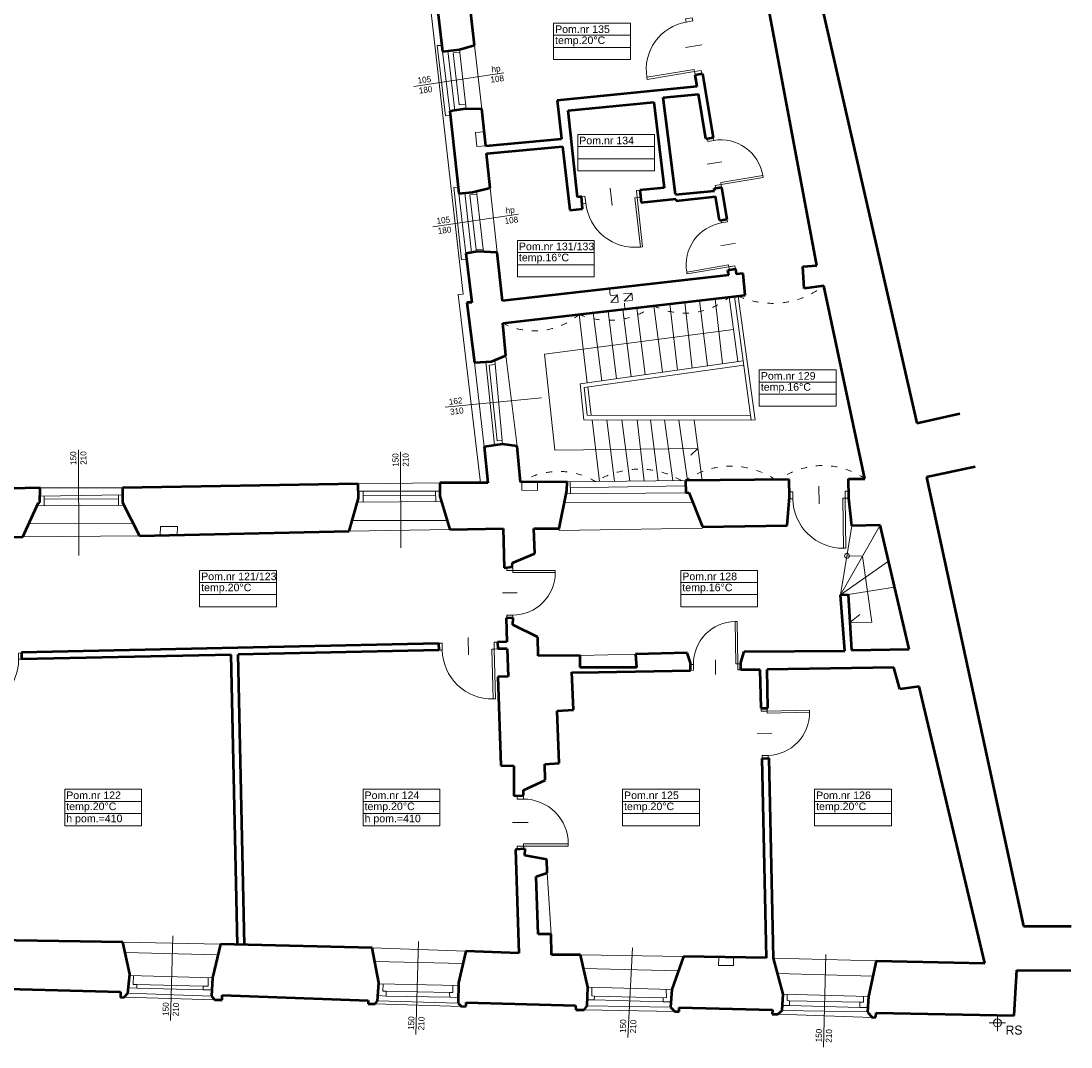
# Model space of a CAD drawing. Header units: millimetres. Extents: x -127811 to -59050, y -244477 to -114521.
# Tile 12 of 16: x -62650 to -60573, y -123672 to -121643. Entities that reach past the tile are written whole.
import ezdxf

# ---------------------------------------------------------------- set-up
doc = ezdxf.new("R2010")
doc.units = ezdxf.units.MM
doc.header["$MEASUREMENT"] = 0
doc.linetypes.add('XREF$0$ACAD_ISO03W100', pattern=[30, 12, -18])
doc.layers.add('XREF', color=8, linetype='Continuous')
for name, color, linetype, lineweight in [('XREF$0$arch C', 8, 'Continuous', 13), ('XREF$0$arch drzwi', 8, 'Continuous', 13), ('XREF$0$arch N', 8, 'XREF$0$ACAD_ISO03W100', 13), ('XREF$0$arch P', 8, 'Continuous', 50), ('XREF$0$opis', 8, 'Continuous', 0), ('XREF$0$opis - pomieszczenia', 8, 'Continuous', 0)]:
    doc.layers.add(name, color=color, linetype=linetype, lineweight=lineweight)
doc.styles.add('XREF$0$AB arial', font='arial.ttf')
doc.styles.add('XREF$0$Standard', font='txt')

# ---------------------------------------------------------------- blocks, each defined once
blk = doc.blocks.new('XREF$0$A$C5C5B553C')
at = {"layer": 'XREF$0$arch drzwi', "color": 0}
for p, q in [((0, 0), (0, -12)), ((6, 0), (0, 0)), ((6, -12), (6, 0)), ((51, 9), (51, -21)), ((96, 0), (96, -12)), ((102, 0), (96, 0)), ((102, -12), (102, 0)), ((0, -12), (6, -12)), ((6, -12), (6, -97.9)), ((6, -12), (10, -12)), ((10, -12), (10, -98)), ((96, -12), (102, -12)), ((10, -98), (6, -98))]:
    blk.add_line(p, q, dxfattribs=at)
blk.add_arc((10, -12), 86, 270, 0.0003, dxfattribs=at)
blk = doc.blocks.new('XREF$0$B-01')
at = {"layer": 'XREF$0$opis - pomieszczenia', "color": 0}
for p, q in [((-72, 72), (80, 72)), ((-72, 72), (-72, 0)), ((80, 72), (80, 0)), ((-72, 48), (80, 48)), ((-72, 24), (80, 24)), ((-72, 0), (80, 0))]:
    blk.add_line(p, q, dxfattribs=at)
blk = doc.blocks.new('XREF')
at = {"layer": 'XREF$0$arch C'}
for p, q in [((-61916, -120945.2), (-61775.3, -122183.8)), ((-61817.8, -121691.9), (-61826.7, -121691.8)), ((-61826.7, -121691.8), (-61810.4, -121831.2)), ((-61801.8, -121821.6), (-61816.5, -121703.5)), ((-61805.7, -121702.3), (-61792.1, -121820.2)), ((-61782.3, -121705.6), (-61795.2, -121706.5)), ((-61782.9, -121699.7), (-61769.4, -121817.7)), ((-61752.8, -121691), (-61738.4, -121817.3)), ((-61795.2, -121706.5), (-61783.7, -121809.2)), ((-61873, -121772.9), (-61694.8, -121745.6)), ((-61783.7, -121809.2), (-61770.5, -121807.8)), ((-61810.4, -121831.2), (-61800.9, -121830.2)), ((-61751.1, -121864.2), (-61733.7, -121862.4)), ((-61748.7, -121891.6), (-61751.1, -121864.2)), ((-61730.9, -121890), (-61748.7, -121891.6)), ((-61785.7, -121972.6), (-61794, -121972.3)), ((-61794, -121972.3), (-61778.9, -122115.5)), ((-61722.4, -121973.1), (-61708, -122101)), ((-61784.4, -121984.7), (-61770.5, -122103.2)), ((-61772.3, -121983.4), (-61758.8, -122101.3)), ((-61748.1, -121986.7), (-61762.3, -121987.4)), ((-61762.3, -121987.4), (-61749.8, -122096.1)), ((-61748.9, -121979.6), (-61735.3, -122099.9)), ((-61835.5, -122050.6), (-61666.4, -122025.3)), ((-61749.8, -122096.1), (-61735.9, -122094.5)), ((-61778.9, -122115.5), (-61769.2, -122114.3)), ((-61775.3, -122183.8), (-61785.4, -122184.1)), ((-61458.5, -122183), (-61441.7, -122181.9)), ((-61457, -122197.7), (-61441.7, -122181.9)), ((-61785.4, -122184.1), (-61741.3, -122556.4)), ((-61484.8, -122186.6), (-61470.3, -122185)), ((-61470.3, -122185), (-61483.2, -122200.4)), ((-61483.2, -122200.4), (-61468.6, -122199.1)), ((-61440.6, -122196), (-61457, -122197.7)), ((-61366.9, -122203), (-61351.4, -122333.9)), ((-61322.3, -122329.8), (-61337.2, -122199.6)), ((-61307.8, -122196.2), (-61292.3, -122325.5)), ((-61262.4, -122321.3), (-61277.2, -122192.7)), ((-61249, -122189.5), (-61232.4, -122317)), ((-61238.8, -122188.3), (-61206, -122432.9)), ((-61198, -122431.9), (-61231.3, -122187.4)), ((-61530.5, -122359.3), (-61546.1, -122223.5)), ((-61518.2, -122220.3), (-61501, -122355.1)), ((-61471.9, -122351), (-61488.8, -122216.9)), ((-61459.4, -122213.6), (-61443, -122346.9)), ((-61415.7, -122343), (-61432.1, -122210.4)), ((-61398.5, -122206.6), (-61381.3, -122338.1)), ((-61240.7, -122253.2), (-61614.5, -122302.3)), ((-61691, -122305.1), (-61669, -122484.1)), ((-61614.5, -122302.3), (-61594, -122491.9)), ((-61753.4, -122319), (-61734, -122485.2)), ((-61730.8, -122317.4), (-61713.4, -122482.3)), ((-61723.9, -122323.9), (-61712, -122322.8)), ((-61723.9, -122323.9), (-61708.4, -122473.8)), ((-61697.9, -122480.1), (-61712.9, -122313.9)), ((-61544.1, -122361.2), (-61221.8, -122315.5)), ((-61536, -122368.1), (-61220.6, -122323.8)), ((-61537.1, -122431.9), (-61544.1, -122361.2)), ((-61530, -122422.7), (-61536, -122368.1)), ((-61528.6, -122367), (-61522.2, -122422.7)), ((-61811.4, -122407.1), (-61620.8, -122388.9)), ((-61206, -122432.9), (-61537.1, -122431.9)), ((-61207.2, -122424), (-61530, -122422.7)), ((-61520.4, -122432), (-61505.9, -122554.2)), ((-61491.4, -122432.1), (-61476.3, -122553.9)), ((-61461.5, -122432.2), (-61445.9, -122553.5)), ((-61431.5, -122432.3), (-61417.4, -122553.1)), ((-61404.7, -122432.3), (-61389.5, -122552.8)), ((-61377.1, -122432.4), (-61360.5, -122552.4)), ((-61331.6, -122552.1), (-61348.9, -122432.5)), ((-61318.7, -122432.6), (-61302.7, -122551.8)), ((-61206, -122432.9), (-61198, -122431.9)), ((-61708.4, -122473.8), (-61698.5, -122472.9)), ((-62535.9, -122700.7), (-62536.7, -122491.4)), ((-61898.6, -122685), (-61899.3, -122495.1)), ((-61594, -122491.9), (-61311.2, -122489)), ((-61311.2, -122489), (-61325.2, -122502)), ((-61983, -122558.7), (-61821.9, -122556.4)), ((-61659.7, -122555.7), (-61659.8, -122571.5)), ((-61628.7, -122571.9), (-61628.8, -122555.5)), ((-61569.9, -122555), (-61335.8, -122552.1)), ((-61563.7, -122554.9), (-61563.5, -122578.3)), ((-62612.5, -122566.9), (-62449.7, -122566.6)), ((-61982.8, -122572.9), (-61821.9, -122572.9)), ((-61973.6, -122572.9), (-61973.4, -122594.8)), ((-61830.1, -122572.9), (-61829.9, -122593.7)), ((-61659.8, -122571.5), (-61628.7, -122571.9)), ((-61571.5, -122578.4), (-61335, -122576.5)), ((-61563.6, -122566.6), (-61335.5, -122562.6)), ((-62612.8, -122582.8), (-62449.5, -122580.5)), ((-62604.5, -122582.6), (-62604.4, -122602.2)), ((-62457.5, -122588.2), (-62604.5, -122589.3)), ((-62457.5, -122580.6), (-62457.4, -122601.2)), ((-61984.8, -122594.9), (-61818.8, -122593.6)), ((-61973.5, -122582.1), (-61830, -122580.9)), ((-61575.2, -122596.5), (-61321.5, -122595.5)), ((-62618.9, -122602.3), (-62446.4, -122601.1)), ((-62635.1, -122637.7), (-62428.1, -122637.4)), ((-61995.4, -122631.5), (-61807.6, -122630.9)), ((-61028.8, -122778.3), (-60950.5, -122640.2)), ((-62646.9, -122663.7), (-62415.9, -122661.7)), ((-62374.9, -122660.7), (-62374.6, -122642.8)), ((-62374.6, -122642.8), (-62340.5, -122642.8)), ((-62340.5, -122642.8), (-62341.1, -122659.9)), ((-62001.2, -122652.1), (-61802.2, -122648.8)), ((-61585.4, -122650.9), (-61302.1, -122646.6)), ((-61585.4, -122647.3), (-61585.4, -122650.9)), ((-61302.1, -122646.6), (-61302.1, -122643.5)), ((-61006.5, -122641.5), (-61028.8, -122778.3)), ((-61016.2, -122701.1), (-60985.5, -122702)), ((-60985.5, -122702), (-60966.8, -122832.4)), ((-61028.8, -122778.3), (-60933.9, -122711.8)), ((-61014, -122777.7), (-60921.9, -122763.1)), ((-61010.6, -122832.7), (-60990.7, -122817.2)), ((-60966.8, -122832.4), (-61010.6, -122832.7)), ((-61543.8, -122898.1), (-61434.5, -122895.4)), ((-61609.1, -123328), (-61601.7, -123449.5)), ((-62448.9, -123465.1), (-62255.6, -123469)), ((-62349.7, -123452.7), (-62354.7, -123620.1)), ((-61863.8, -123464), (-61869, -123647.8)), ((-62444.5, -123485.2), (-62260.7, -123490.2)), ((-61955.4, -123476.1), (-61770.3, -123483.1)), ((-61543.5, -123490.2), (-61339.8, -123493.7)), ((-61440.5, -123476), (-61450, -123653.7)), ((-61058, -123489.2), (-61062.7, -123672.4)), ((-61950.4, -123503.2), (-61775.8, -123507)), ((-61270, -123494.8), (-61270.3, -123511.2)), ((-61270.3, -123511.2), (-61240.8, -123510.9)), ((-61240.8, -123510.9), (-61240.6, -123495.2)), ((-61161.8, -123496.4), (-60958.2, -123502.2)), ((-62435.3, -123531.3), (-62271.6, -123535.4)), ((-62427.5, -123531.5), (-62428.2, -123548.8)), ((-61537.3, -123517.4), (-61349.6, -123521.5)), ((-61153.6, -123527.1), (-60965, -123532.6)), ((-62428.2, -123548.8), (-62421, -123549.1)), ((-62421, -123549.1), (-62421.3, -123556)), ((-62289.8, -123551.8), (-62421, -123549.1)), ((-62289.8, -123551.8), (-62290, -123559.5)), ((-62280.3, -123552), (-62289.8, -123551.8)), ((-62279.9, -123535.2), (-62280.3, -123552)), ((-61942.7, -123547.3), (-61784.8, -123550.9)), ((-61934, -123547.5), (-61934.2, -123561.9)), ((-61795.7, -123550.7), (-61795.9, -123564.3)), ((-61528.8, -123554.3), (-61362.9, -123558.9)), ((-61521.1, -123554.5), (-61521.3, -123571.5)), ((-62266.9, -123579.3), (-62446.1, -123573.9)), ((-62439.1, -123565.6), (-62273.4, -123571.7)), ((-62421.3, -123556), (-62438, -123555.7)), ((-62421.3, -123556), (-62290, -123559.5)), ((-62290, -123559.5), (-62272.8, -123559.4)), ((-61927.9, -123571.6), (-61944.1, -123570.6)), ((-61934.2, -123561.9), (-61927.7, -123562.1)), ((-61927.7, -123562.1), (-61927.9, -123571.6)), ((-61927.9, -123571.6), (-61802.2, -123574)), ((-61802.4, -123564.3), (-61927.7, -123562.1)), ((-61795.9, -123564.3), (-61802.4, -123564.3)), ((-61802.4, -123564.3), (-61802.2, -123574)), ((-61802.2, -123574), (-61785.4, -123574.4)), ((-61521.3, -123571.5), (-61516, -123571.9)), ((-61516, -123571.9), (-61516.4, -123579.3)), ((-61380, -123574.9), (-61516, -123571.9)), ((-61373.6, -123574.5), (-61380, -123574.9)), ((-61380, -123574.9), (-61379.8, -123582.9)), ((-61373.8, -123558.6), (-61373.6, -123574.5)), ((-61142.7, -123568.1), (-60973.8, -123572.5)), ((-61134.6, -123568.3), (-61134.8, -123580.6)), ((-60983.6, -123572.2), (-60983.5, -123583.9)), ((-61779.1, -123592), (-61949.6, -123586.9)), ((-61944.7, -123581.4), (-61785.6, -123585.8)), ((-61530, -123590.9), (-61365.5, -123593.7)), ((-61516.4, -123579.3), (-61529.6, -123578.8)), ((-61516.4, -123579.3), (-61379.8, -123582.9)), ((-61379.8, -123582.9), (-61364.7, -123583)), ((-61130, -123590.3), (-61144, -123590.2)), ((-61134.8, -123580.6), (-61129.8, -123580.9)), ((-61129.8, -123580.9), (-61130, -123590.3)), ((-61130, -123590.3), (-60991.1, -123594.1)), ((-60990.9, -123584), (-61129.8, -123580.9)), ((-60990.9, -123584), (-60991.1, -123594.1)), ((-60991.1, -123594.1), (-60975.3, -123594.1)), ((-60983.5, -123583.9), (-60990.9, -123584)), ((-61536.3, -123599), (-61356.8, -123602.1)), ((-61152.7, -123607.3), (-60966.1, -123614)), ((-60975.9, -123602.6), (-61144.6, -123600.2)), ((-60718.7, -123608.6), (-60718.7, -123640.9)), ((-60734.8, -123624.7), (-60702.5, -123624.7)), ((-60718.7, -123628.2), (-60718.7, -123640.9))]:
    blk.add_line(p, q, dxfattribs=at)
for centre, radius in [((-61016.2, -122701.1), 5), ((-60718.7, -123624.7), 7.94)]:
    blk.add_circle(centre, radius, dxfattribs=at)
at = {"layer": 'XREF$0$arch N', "linetype": 'XREF$0$ACAD_ISO03W100'}
for p, q in [((-61486.3, -122172.9), (-61483.2, -122200.4)), ((-61468.6, -122199.1), (-61471.8, -122171.2)), ((-61455.4, -122213.1), (-61458.5, -122183)), ((-61441.7, -122181.9), (-61439.4, -122211.3))]:
    blk.add_line(p, q, dxfattribs=at)
for centre, radius, start, end in [((-61163.7, -122035.4), 166.4, 246.0157, 307.5743), ((-61337, -122082.8), 138.3, 243.5789, 309.5064), ((-61634.3, -122121.5), 134.9, 242.2328, 310.8525), ((-61487.4, -122083.4), 151.9, 247.2739, 305.8113), ((-61586.6, -122677.7), 143.5, 59.3264, 121.7572), ((-61427, -122692.5), 162.9, 59.4029, 122.0173), ((-61245.8, -122680.9), 157.1, 55.9837, 124.9686), ((-61064.2, -122669.2), 146.7, 55.4008, 126.0134)]:
    blk.add_arc(centre, radius, start, end, dxfattribs=at)
at = {"layer": 'XREF$0$arch P'}
for p, q in [((-61275.1, -120696.6), (-60878.3, -122438.4)), ((-61075.6, -122126.7), (-61299.6, -120929.6)), ((-61836.3, -121531), (-61816.5, -121703.5)), ((-61752.8, -121691), (-61771.6, -121526.2)), ((-61816.5, -121703.5), (-61782.9, -121699.7)), ((-61782.9, -121699.7), (-61752.8, -121691)), ((-61316.8, -121749.9), (-61302.1, -121747.5)), ((-61302.1, -121747.5), (-61280.8, -121873.8)), ((-61312.9, -121773.1), (-61316.8, -121749.9)), ((-61312.9, -121773.1), (-61589.7, -121800.3)), ((-61380, -121794.5), (-61310.3, -121788.2)), ((-61295.5, -121876.3), (-61310.3, -121788.2)), ((-61589.7, -121800.3), (-61580.9, -121876.7)), ((-61567.5, -121820.3), (-61398.3, -121803.6)), ((-61398.3, -121803.6), (-61378, -121973.5)), ((-61355.7, -121986.4), (-61380, -121794.5)), ((-61775.4, -121817.7), (-61801.8, -121821.6)), ((-61801.8, -121821.6), (-61784.4, -121984.7)), ((-61738.4, -121817.3), (-61775.4, -121817.7)), ((-61730.9, -121890), (-61738.4, -121817.3)), ((-61549.3, -121991.5), (-61567.5, -121820.3)), ((-61730.9, -121890), (-61580.9, -121876.7)), ((-61729.3, -121905.5), (-61579.1, -121891.7)), ((-61579.1, -121891.7), (-61564.6, -122017.6)), ((-61295.5, -121876.3), (-61280.8, -121873.8)), ((-61722.4, -121973.1), (-61729.3, -121905.5)), ((-61757.3, -121981.7), (-61722.4, -121973.1)), ((-61378, -121973.5), (-61425.8, -121978)), ((-61279, -121974.8), (-61264.2, -121972.3)), ((-61278.3, -121979.1), (-61279, -121974.8)), ((-61264.2, -121972.3), (-61253.7, -122035.1)), ((-61784.4, -121984.7), (-61757.3, -121981.7)), ((-61541.5, -121990.6), (-61549.3, -121991.5)), ((-61539.5, -122014.7), (-61541.5, -121990.6)), ((-61425.8, -121978), (-61423.5, -122002)), ((-61423.5, -122002), (-61354.5, -121995.4)), ((-61355.7, -121986.4), (-61278.3, -121979.1)), ((-61354.5, -121995.4), (-61354.3, -121998.9)), ((-61354.3, -121998.9), (-61276.3, -121990.7)), ((-61268.4, -122037.6), (-61276.3, -121990.7)), ((-61564.6, -122017.6), (-61539.5, -122014.7)), ((-61268.4, -122037.6), (-61253.7, -122035.1)), ((-61747, -122099.5), (-61770.5, -122103.2)), ((-61708, -122101), (-61747, -122099.5)), ((-61770.5, -122103.2), (-61758.6, -122199.9)), ((-61697.6, -122197), (-61708, -122101)), ((-61251.9, -122136.1), (-61237.1, -122133.6)), ((-61250.2, -122145.9), (-61251.9, -122136.1)), ((-61237.1, -122133.6), (-61235.4, -122144.2)), ((-61103.8, -122129), (-61075.6, -122126.7)), ((-61101.1, -122172.1), (-61103.8, -122129)), ((-61250.2, -122145.9), (-61697.6, -122197)), ((-61221.7, -122142.6), (-61235.4, -122144.2)), ((-61217.4, -122185.8), (-61221.7, -122142.6)), ((-61062.2, -122167.3), (-61101.1, -122172.1)), ((-60980.9, -122548.5), (-61062.2, -122167.3)), ((-61758.6, -122199.9), (-61768.6, -122199.9)), ((-61768.6, -122199.9), (-61753.4, -122319)), ((-61697.2, -122240.8), (-61217.4, -122185.8)), ((-61691, -122305.1), (-61697.2, -122240.8)), ((-61719.6, -122316.6), (-61691, -122305.1)), ((-61753.4, -122319), (-61719.6, -122316.6)), ((-60878.3, -122438.4), (-60793.1, -122419.8)), ((-61697.9, -122480.1), (-61734, -122485.2)), ((-61734, -122485.2), (-61726.7, -122556.4)), ((-61669, -122484.1), (-61697.9, -122480.1)), ((-61662.1, -122555.7), (-61669, -122484.1)), ((-60762.7, -122525.2), (-60859.1, -122545.8)), ((-61821.9, -122556.4), (-61821.9, -122583.4)), ((-61726.7, -122556.4), (-61821.9, -122556.4)), ((-61569.9, -122555), (-61662.1, -122555.7)), ((-61570.2, -122572), (-61569.9, -122555)), ((-61130.3, -122550.4), (-61335.8, -122552.1)), ((-61335.8, -122552.1), (-61335, -122576.5)), ((-61129.8, -122584.1), (-61130.3, -122550.4)), ((-61012.8, -122586.9), (-61013, -122548.5)), ((-61013, -122548.5), (-60980.9, -122548.5)), ((-60859.1, -122545.8), (-60667.2, -123433.2)), ((-62612.5, -122566.9), (-62825.3, -122570.5)), ((-62613, -122595.5), (-62612.5, -122566.9)), ((-61983, -122558.7), (-62449.7, -122566.6)), ((-62449.7, -122566.6), (-62449.3, -122595.5)), ((-61982.6, -122587), (-61983, -122558.7)), ((-61585.4, -122647.3), (-61570.2, -122572)), ((-61335, -122576.5), (-61329.4, -122576)), ((-61329.4, -122576), (-61302.1, -122643.5)), ((-62646.9, -122663.7), (-62615.9, -122595.7)), ((-62615.9, -122595.7), (-62613, -122595.5)), ((-62449.3, -122595.5), (-62415.9, -122661.7)), ((-62001.2, -122652.1), (-61982.6, -122587)), ((-61821.9, -122583.4), (-61802.2, -122648.8)), ((-61134.5, -122641.4), (-61129.8, -122584.1)), ((-61006.5, -122641.5), (-61012.8, -122586.9)), ((-60950.5, -122640.2), (-61006.5, -122641.5)), ((-60893.3, -122885.9), (-60950.5, -122640.2)), ((-62415.9, -122661.7), (-62001.2, -122652.1)), ((-61802.2, -122648.8), (-61696.2, -122646.8)), ((-61696.2, -122646.8), (-61694.6, -122724.7)), ((-61634, -122696.4), (-61635.5, -122647)), ((-61635.5, -122647), (-61585.4, -122647.3)), ((-61302.1, -122643.5), (-61134.5, -122641.4)), ((-62754.2, -122664.8), (-62646.9, -122663.7)), ((-61678.2, -122714.7), (-61634, -122696.4)), ((-61694.6, -122724.7), (-61678.8, -122723.1)), ((-61678.8, -122723.1), (-61678.2, -122714.7)), ((-61028.8, -122778.3), (-61014, -122777.7)), ((-61020.8, -122888.7), (-61028.8, -122778.3)), ((-61014, -122777.7), (-61007.2, -122887.6)), ((-61676.3, -122823.7), (-61690.5, -122824.6)), ((-61690.5, -122824.6), (-61689, -122871.3)), ((-61677.1, -122837.2), (-61676.3, -122823.7)), ((-61627.6, -122861.8), (-61677.1, -122837.2)), ((-61627.1, -122898.6), (-61627.6, -122861.8)), ((-61824.1, -122874.2), (-62649.4, -122892)), ((-61823.8, -122887.8), (-62220.8, -122896.3)), ((-61824.1, -122874.2), (-61823.8, -122887.8)), ((-61689, -122871.3), (-61707.4, -122871.7)), ((-61707.4, -122871.7), (-61707.1, -122885.3)), ((-61688.5, -122884.9), (-61707.1, -122885.3)), ((-61688.5, -122884.9), (-61686.7, -122939.7)), ((-61219.9, -122890.4), (-61020.8, -122888.7)), ((-61007.2, -122887.6), (-60893.3, -122885.9)), ((-62649.4, -122892), (-62649, -122905.6)), ((-62234.4, -122896.6), (-62649, -122905.6)), ((-62222, -123469.8), (-62234.4, -122896.6)), ((-62208.4, -123470.1), (-62220.8, -122896.3)), ((-61543.8, -122898.1), (-61627.1, -122898.6)), ((-61543.8, -122922), (-61543.8, -122898.1)), ((-61332.5, -122892.9), (-61434.5, -122895.4)), ((-61434.5, -122895.4), (-61432.9, -122922)), ((-61325.8, -122912.9), (-61332.5, -122892.9)), ((-61226, -122912.1), (-61219.9, -122890.4)), ((-61557.5, -123005.7), (-61560.5, -122931)), ((-61560.5, -122931), (-61543.8, -122931.9)), ((-61432.9, -122922), (-61543.8, -122922)), ((-61543.8, -122931.9), (-61325.8, -122927.8)), ((-61325.8, -122927.8), (-61325.8, -122912.9)), ((-61226.5, -122926.8), (-61226, -122912.1)), ((-61187.7, -122926.2), (-61226.5, -122926.8)), ((-61186.1, -123002.4), (-61187.7, -122926.2)), ((-60923.7, -122922.1), (-61174.1, -122926)), ((-61172.5, -123002.1), (-61174.1, -122926)), ((-60911.4, -122964.6), (-60923.7, -122922.1)), ((-61686.7, -122939.7), (-61706.7, -122940.3)), ((-61706.7, -122940.3), (-61701.1, -123115.6)), ((-60873.2, -122959.6), (-60911.4, -122964.6)), ((-60743.3, -123506.7), (-60873.2, -122959.6)), ((-61589.5, -123007.5), (-61557.5, -123005.7)), ((-61585.5, -123111.3), (-61589.5, -123007.5)), ((-61186.1, -123002.4), (-61172.5, -123002.1)), ((-61701.1, -123115.6), (-61675.5, -123116.2)), ((-61675.5, -123116.2), (-61675, -123175.7)), ((-61614, -123113.1), (-61585.5, -123111.3)), ((-61613.1, -123144.6), (-61614, -123113.1)), ((-61183.9, -123101.7), (-61170.3, -123101.4)), ((-61175.4, -123496.2), (-61183.9, -123101.7)), ((-61161.8, -123496.4), (-61170.3, -123101.4)), ((-61656.4, -123164.8), (-61613.1, -123144.6)), ((-61675, -123175.7), (-61656.1, -123175.3)), ((-61656.1, -123175.3), (-61656.4, -123164.8)), ((-61652.7, -123280.6), (-61672.1, -123281.7)), ((-61672.1, -123281.7), (-61665.2, -123486.5)), ((-61653.3, -123293.8), (-61652.7, -123280.6)), ((-61610.2, -123301.4), (-61653.3, -123293.8)), ((-61609.1, -123328), (-61610.2, -123301.4)), ((-61631, -123335.3), (-61609.1, -123328)), ((-61627.3, -123449.1), (-61631, -123335.3)), ((-61601.7, -123449.5), (-61627.3, -123449.1)), ((-61600.9, -123489.9), (-61601.7, -123449.5)), ((-60667.2, -123433.2), (-60573, -123433.2)), ((-62448.9, -123465.1), (-62758.6, -123460)), ((-62435, -123528.6), (-62448.9, -123465.1)), ((-62255.6, -123469), (-62271.6, -123535.4)), ((-61955.4, -123476.1), (-62255.6, -123469)), ((-61942.6, -123545.8), (-61955.4, -123476.1)), ((-61770.3, -123483.1), (-61784.7, -123545.3)), ((-61665.2, -123486.5), (-61770.3, -123483.1)), ((-61543.5, -123490.2), (-61600.9, -123489.9)), ((-61528.8, -123554.3), (-61543.5, -123490.2)), ((-61339.8, -123493.7), (-61362.9, -123558.9)), ((-61175.4, -123496.2), (-61339.8, -123493.7)), ((-61142.7, -123568.1), (-61161.8, -123496.4)), ((-60958.2, -123502.2), (-60973.8, -123572.5)), ((-60958.2, -123502.2), (-60743.3, -123506.7)), ((-62439.1, -123565.6), (-62435, -123528.6)), ((-60685.8, -123609.9), (-60680.3, -123520.4)), ((-60680.3, -123520.4), (-60573.7, -123521.2)), ((-62793.3, -123554.6), (-62453.3, -123563.1)), ((-62271.6, -123535.4), (-62273.4, -123571.7)), ((-61944.7, -123581.4), (-61942.6, -123545.8)), ((-61784.7, -123545.3), (-61785.6, -123585.8)), ((-61530, -123590.9), (-61528.8, -123554.3)), ((-62453.3, -123563.1), (-62453.6, -123574.2)), ((-62453.6, -123574.2), (-62446.1, -123573.9)), ((-62446.1, -123573.9), (-62439.1, -123565.6)), ((-62273.4, -123571.7), (-62266.9, -123579.3)), ((-62252.5, -123579.3), (-62252.5, -123569.7)), ((-62252.5, -123569.7), (-61963.6, -123580.5)), ((-61362.9, -123558.9), (-61365.5, -123593.7)), ((-61144.6, -123600.2), (-61142.7, -123568.1)), ((-60973.8, -123572.5), (-60975.9, -123602.6)), ((-62266.9, -123579.3), (-62252.5, -123579.3)), ((-61963.6, -123580.5), (-61963.8, -123586.9)), ((-61963.8, -123586.9), (-61949.6, -123586.9)), ((-61949.6, -123586.9), (-61944.7, -123581.4)), ((-61785.6, -123585.8), (-61779.1, -123592)), ((-61779.1, -123592), (-61769.3, -123591.7)), ((-61769.3, -123591.7), (-61769.5, -123584.3)), ((-61769.5, -123584.3), (-61553.1, -123590.2)), ((-61553.1, -123590.2), (-61552.9, -123598.8)), ((-61536.3, -123599), (-61530, -123590.9)), ((-61365.5, -123593.7), (-61356.8, -123602.1)), ((-61348.3, -123602.1), (-61348, -123594)), ((-61348, -123594), (-61163.8, -123598.6)), ((-61552.9, -123598.8), (-61536.3, -123599)), ((-61356.8, -123602.1), (-61348.3, -123602.1)), ((-61163.8, -123598.6), (-61164.1, -123607.6)), ((-61164.1, -123607.6), (-61152.7, -123607.3)), ((-61152.7, -123607.3), (-61144.6, -123600.2)), ((-60975.9, -123602.6), (-60966.1, -123614)), ((-60966.1, -123614), (-60959.1, -123613.2)), ((-60959.1, -123613.2), (-60958.7, -123604.7)), ((-60958.7, -123604.7), (-60685.8, -123609.9))]:
    blk.add_line(p, q, dxfattribs=at)
at = {"layer": 'XREF$0$arch drzwi', "linetype": 'Continuous'}
for p, xscale, yscale, zscale, rotation in [((-61303.7, -121747.7), -1.102241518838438, 1.102241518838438, 1.102241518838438, 279.5392364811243), ((-61275.8, -121974.3), 0.9794848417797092, 0.9794848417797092, 0.9794848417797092, 99.53923648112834), ((-61425.8, -121978), -1.140886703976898, 1.140886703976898, 1.140886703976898, 6.226636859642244), ((-61237.1, -122133.6), -0.9794848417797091, 0.9794848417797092, 0.9794848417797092, 279.5392364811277), ((-61013, -122573.1), -1.150598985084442, 1.150598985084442, 1.150598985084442, 0.7097268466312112), ((-61689.2, -122724.4), -0.9782358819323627, 0.9782358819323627, 0.9782358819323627, 90), ((-61226.5, -122926.3), 0.973935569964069, 0.973935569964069, 0.973935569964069, 180.7097268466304), ((-61707.4, -122871.5), -1.144438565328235, 1.144438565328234, 1.144438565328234, 1.233716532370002), ((-62755.1, -122895.4), 1.038207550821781, 1.038207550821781, 1.038207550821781, 1.233716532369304), ((-61186.1, -123002.4), -0.9739355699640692, 0.9739355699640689, 0.973935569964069, 91.23371653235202), ((-61668.6, -123281.1), 1.031554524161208, 1.031554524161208, 1.031554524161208, 90)]:
    blk.add_blockref('XREF$0$A$C5C5B553C', p, dxfattribs=dict(at, xscale=xscale, yscale=yscale, zscale=zscale, rotation=rotation))
at = {"layer": 'XREF$0$opis - pomieszczenia'}
for p in [(-61524.7, -121719.7), (-61476.9, -121939.8), (-61596.3, -122149.3), (-61117.7, -122405.3), (-62224.9, -122801.8), (-61273, -122801.8), (-62491.8, -123234.7), (-61901.6, -123234.7), (-61388.3, -123234.7), (-61008.3, -123234.7)]:
    blk.add_blockref('XREF$0$B-01', p, dxfattribs=at)
at = {"layer": 'XREF$0$opis', "char_height": 12, "attachment_point": 5, "style": 'XREF$0$Standard'}
for s, insert, rotation in [('hp\\P108', (-61709.4, -121747.9), 6.9733), ('105\\P180', (-61851.1, -121769.6), 6.9733), ('hp\\P108', (-61681.4, -122027.5), 6.9733), ('105\\P180', (-61813.6, -122047.3), 6.9733), ('162\\P310', (-61789.3, -122405), 6.9733), ('150\\P210', (-62536.7, -122507.8), 90.8444), ('150\\P210', (-61899.3, -122511.5), 90.8444), ('150\\P210', (-62353.9, -123597.8), 87.9915), ('150\\P210', (-61868.2, -123625.5), 87.9915), ('150\\P210', (-61449.2, -123631.5), 87.9915), ('150\\P210', (-61061.9, -123650.1), 87.9915)]:
    blk.add_mtext_dynamic_manual_height_columns(s, width=71.788, gutter_width=12.5, heights=[0], dxfattribs=dict(at, insert=insert, rotation=rotation))
at = {"layer": 'XREF$0$opis', "insert": (-60685.8, -123639.1), "char_height": 18, "attachment_point": 5, "style": 'XREF$0$Standard'}
blk.add_mtext_dynamic_manual_height_columns('RS', width=71.788, gutter_width=12.5, heights=[0], dxfattribs=at)
at = {"layer": 'XREF$0$opis - pomieszczenia', "char_height": 15, "attachment_point": 4, "style": 'XREF$0$AB arial'}
for s, width, insert in [('Pom.nr 135', 165.98, (-61593.7, -121659.7)), ('temp.20%%DC', 71.788, (-61593.7, -121683.7)), ('Pom.nr 134', 165.98, (-61545.9, -121879.8)), ('Pom.nr 131/133', 165.98, (-61665.3, -122089.3)), ('temp.16%%DC', 71.788, (-61665.3, -122113.3)), ('Pom.nr 129', 165.98, (-61186.7, -122345.3)), ('temp.16%%DC', 71.788, (-61186.7, -122369.3)), ('Pom.nr 121/123', 165.98, (-62293.9, -122741.8)), ('Pom.nr 128', 165.98, (-61342, -122741.8)), ('temp.20%%DC', 71.788, (-62293.9, -122765.8)), ('temp.16%%DC', 71.788, (-61342, -122765.8)), ('Pom.nr 122', 165.98, (-62560.8, -123174.7)), ('Pom.nr 124', 165.98, (-61970.6, -123174.7)), ('Pom.nr 125', 165.98, (-61457.3, -123174.7)), ('Pom.nr 126', 165.98, (-61077.3, -123174.7)), ('temp.20%%DC', 71.788, (-62560.8, -123198.7)), ('temp.20%%DC', 71.788, (-61970.6, -123198.7)), ('temp.20%%DC', 71.788, (-61457.3, -123198.7)), ('temp.20%%DC', 71.788, (-61077.3, -123198.7)), ('h pom.=410', 122.496, (-62560.8, -123222.7)), ('h pom.=410', 122.496, (-61970.6, -123222.7))]:
    blk.add_mtext_dynamic_manual_height_columns(s, width=width, gutter_width=12.5, heights=[0], dxfattribs=dict(at, insert=insert))

msp = doc.modelspace()

# ---------------------------------------------------------------- block references
at = {"layer": 'XREF'}
msp.add_blockref('XREF', (0, 0), dxfattribs=at)

doc.saveas('drawing.dxf')
